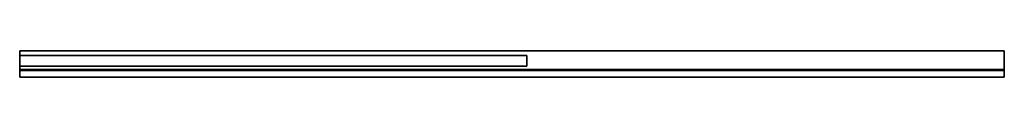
# Model space of a CAD drawing. Header units: millimetres. Extents: x 0 to 2000, y -33 to 20.
import ezdxf

# ---------------------------------------------------------------- set-up
doc = ezdxf.new("R2010")
doc.units = ezdxf.units.MM
doc.header["$LTSCALE"] = 10
for name, color, linetype in [('--Tuebl1_BESCH_sich_laufhor_hilf', 1, 'Continuous'), ('--Tuebl1_BESCH_sich_laufhor_hilf_wnz', 1, 'Continuous'), ('3DD-cke-_BESCH_sich_laufhor_hilf', 1, 'Continuous'), ('3DD-cke-_BESCH_sich_laufhor_hilf_wnz', 1, 'Continuous')]:
    doc.layers.add(name, color=color, linetype=linetype)

msp = doc.modelspace()

# ---------------------------------------------------------------- linework, layer by layer
at = {"layer": '--Tuebl1_BESCH_sich_laufhor_hilf_wnz'}
msp.add_polyline3d([(0, 11, 24), (0, 11, 24), (0, 11, 24), (0, 11, 24), (0, 11, 24), (0, 11, 24), (0, -11, 24), (0, -11, 6), (0, 11, 6), (0, -11, 6), (1030, -11, 6), (1030, 11, 6), (1030, -11, 6), (1030, -11, 24), (1030, 11, 24), (1030, -11, 24), (0, -11, 24), (0, 11, 24), (0, 11, 6), (1030, 11, 6), (1030, 11, 24), (0, 11, 24)], dxfattribs=at)
at = {"layer": '3DD-cke-_BESCH_sich_laufhor_hilf_wnz'}
for points in [[(0, 20, 2303.5), (0, 20, 2303.5), (0, 20, 2303.5), (0, 20, 2303.5), (0, 20, 2303.5), (0, 20, 2303.5), (0, 20, 2368), (0, -20, 2368), (0, -20, 2303.5), (0, -20, 2368), (2000, -20, 2368), (2000, -20, 2303.5), (2000, -20, 2368), (2000, 20, 2368), (2000, 20, 2303.5), (2000, 20, 2368), (0, 20, 2368), (0, 20, 2303.5), (0, -20, 2303.5), (2000, -20, 2303.5), (2000, 20, 2303.5), (0, 20, 2303.5)], [(0, -33, 2293.5), (0, -33, 2293.5), (0, -33, 2293.5), (0, -33, 2293.5), (0, -33, 2293.5), (0, -33, 2293.5), (0, -17.5, 2293.5), (0, -17.5, 2365.5), (0, -33, 2365.5), (0, -17.5, 2365.5), (2000, -17.5, 2365.5), (2000, -33, 2365.5), (2000, -17.5, 2365.5), (2000, -17.5, 2293.5), (2000, -33, 2293.5), (2000, -17.5, 2293.5), (0, -17.5, 2293.5), (0, -33, 2293.5), (0, -33, 2365.5), (2000, -33, 2365.5), (2000, -33, 2293.5), (0, -33, 2293.5)]]:
    msp.add_polyline3d(points, dxfattribs=at)

# ---------------------------------------------------------------- meshes
at = {"layer": '--Tuebl1_BESCH_sich_laufhor_hilf'}
mesh = msp.add_polymesh((6, 3), dxfattribs=at)
for k, corner in enumerate([(1030, 11, 24), (1030, -11, 24), (1030, -11, 24), (0, 11, 24), (0, -11, 24), (0, -11, 24), (0, 11, 6), (0, -11, 6), (0, -11, 24), (1030, 11, 6), (1030, -11, 6), (1030, -11, 24), (1030, 11, 6), (1030, 11, 6), (1030, 11, 24), (0, 11, 6), (0, 11, 6), (0, 11, 24)]):
    mesh.set_mesh_vertex(divmod(k, 3), corner)
at = {"layer": '3DD-cke-_BESCH_sich_laufhor_hilf'}
mesh = msp.add_polymesh((6, 3), dxfattribs=at)
for k, corner in enumerate([(2000, 20, 2303.5), (2000, 20, 2368), (2000, 20, 2368), (0, 20, 2303.5), (0, 20, 2368), (0, 20, 2368), (0, -20, 2303.5), (0, -20, 2368), (0, 20, 2368), (2000, -20, 2303.5), (2000, -20, 2368), (2000, 20, 2368), (2000, -20, 2303.5), (2000, -20, 2303.5), (2000, 20, 2303.5), (0, -20, 2303.5), (0, -20, 2303.5), (0, 20, 2303.5)]):
    mesh.set_mesh_vertex(divmod(k, 3), corner)
mesh = msp.add_polymesh((6, 3), dxfattribs=at)
for k, corner in enumerate([(2000, -33, 2293.5), (2000, -17.5, 2293.5), (2000, -17.5, 2293.5), (0, -33, 2293.5), (0, -17.5, 2293.5), (0, -17.5, 2293.5), (0, -33, 2365.5), (0, -17.5, 2365.5), (0, -17.5, 2293.5), (2000, -33, 2365.5), (2000, -17.5, 2365.5), (2000, -17.5, 2293.5), (2000, -33, 2365.5), (2000, -33, 2365.5), (2000, -33, 2293.5), (0, -33, 2365.5), (0, -33, 2365.5), (0, -33, 2293.5)]):
    mesh.set_mesh_vertex(divmod(k, 3), corner)

doc.saveas('drawing.dxf')
